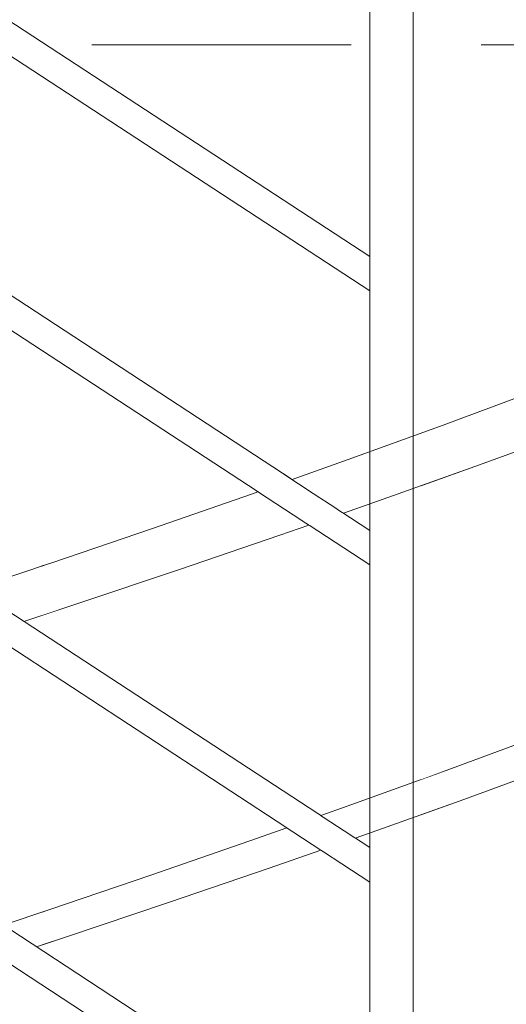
# Model space of a CAD drawing. Header units: centimetres. Extents: x 13236 to 130629, y -361 to 3059.
# Tile 59 of 71: x 77063 to 77097, y 842 to 910. Entities that reach past the tile are written whole.
import ezdxf

# ---------------------------------------------------------------- set-up
doc = ezdxf.new("R2010")
doc.units = ezdxf.units.CM
doc.header["$MEASUREMENT"] = 0
doc.linetypes.add('Przerywana gęsta', pattern=[13.5, 9, -4.5])
doc.linetypes.add('Wipeout_Contour', pattern=[100, 0, -100])
for name, color, linetype, lineweight in [('0_Nr_pióra__103', 7, 'Continuous', 5), ('0_Nr_pióra__7', 7, 'Continuous', 20), ('inw_ściany zewnętrzne_Nr_pióra__61', 251, 'Continuous', 13)]:
    doc.layers.add(name, color=color, linetype=linetype, lineweight=lineweight)
doc.layers.add('inw_schody zewnętrzne', color=7, linetype='Continuous')

msp = doc.modelspace()

# ---------------------------------------------------------------- wipeouts: each hides what was drawn before it
at = {"linetype": 'Wipeout_Contour', "ltscale": 231223.74597}
msp.add_wipeout([(77066.599, 869.527), (77067.459, 869.527), (77074.56, 871.911)], dxfattribs=at)
at = {"linetype": 'Wipeout_Contour', "ltscale": 231221.089387}
msp.add_wipeout([(77066.155, 846.431), (77066.728, 846.431), (77073.816, 848.815)], dxfattribs=at)
at = {"linetype": 'Wipeout_Contour', "ltscale": 1465001.615755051}
msp.add_wipeout([(77091.32, 908.309), (77091.32, 806.309), (77106.014, 806.309), (77106.014, 811.309), (77098.207, 811.309), (77098.207, 851.309), (77098.273, 852.696), (77098.469, 854.069), (77098.793, 855.416), (77099.244, 856.722), (77099.815, 857.974), (77100.501, 859.161), (77101.296, 860.271), (77102.192, 861.293), (77103.18, 862.216), (77104.25, 863.032), (77105.392, 863.732), (77106.014, 864.032), (77106.014, 908.309)], dxfattribs=at).dxf.layer = 'inw_schody zewnętrzne'

# ---------------------------------------------------------------- next in the draw order: wipeouts: each hides what was drawn before it
at = {"linetype": 'Wipeout_Contour', "ltscale": 308126.449673}
msp.add_wipeout([(76934.573, 908.793), (76936.362, 907.623), (77115.486, 1031.632), (77115.486, 1034.04)], dxfattribs=at)
at = {"linetype": 'Wipeout_Contour', "ltscale": 231229.120379}
msp.add_wipeout([(77066.599, 869.527), (77074.56, 871.911), (77073.562, 871.911)], dxfattribs=at)
at = {"linetype": 'Wipeout_Contour', "ltscale": 231226.710061}
msp.add_wipeout([(77066.155, 846.431), (77073.816, 848.815), (77073.15, 848.815)], dxfattribs=at)

# ---------------------------------------------------------------- next in the draw order: linework, layer by layer
at = {"layer": '0_Nr_pióra__103', "linetype": 'Continuous'}
for p, q in [((77087.771, 893.625), (77010.176, 944.36)), ((77087.771, 891.235), (77010.176, 941.97))]:
    msp.add_line(p, q, dxfattribs=at)

# ---------------------------------------------------------------- next in the draw order: wipeouts: each hides what was drawn before it
at = {"linetype": 'Wipeout_Contour', "ltscale": 231221.044759}
msp.add_wipeout([(77065.718, 872.383), (77066.599, 869.527), (77073.562, 871.911)], dxfattribs=at)
at = {"linetype": 'Wipeout_Contour', "ltscale": 231219.290735}
msp.add_wipeout([(77065.568, 848.335), (77066.155, 846.431), (77073.15, 848.815)], dxfattribs=at)

# ---------------------------------------------------------------- next in the draw order: wipeouts: each hides what was drawn before it
at = {"linetype": 'Wipeout_Contour', "ltscale": 231226.415152}
msp.add_wipeout([(77065.718, 872.383), (77073.562, 871.911), (77072.695, 874.767)], dxfattribs=at)
at = {"linetype": 'Wipeout_Contour', "ltscale": 231212.623866}
msp.add_wipeout([(77067.459, 869.527), (77064.986, 868.783), (77064.986, 868.709)], dxfattribs=at)
at = {"linetype": 'Wipeout_Contour', "ltscale": 231224.902166}
msp.add_wipeout([(77065.568, 848.335), (77073.15, 848.815), (77072.573, 850.719)], dxfattribs=at)
at = {"linetype": 'Wipeout_Contour', "ltscale": 231211.127487}
msp.add_wipeout([(77066.728, 846.431), (77064.986, 845.889), (77064.986, 845.853)], dxfattribs=at)

# ---------------------------------------------------------------- next in the draw order: wipeouts: each hides what was drawn before it
at = {"linetype": 'Wipeout_Contour', "ltscale": 231244.851302}
msp.add_wipeout([(77073.562, 871.911), (77074.56, 871.911), (77081.539, 874.295)], dxfattribs=at)
at = {"linetype": 'Wipeout_Contour', "ltscale": 308283.986311}
msp.add_wipeout([(77064.986, 868.983), (77064.986, 868.783), (77067.459, 869.527), (77066.599, 869.527)], dxfattribs=at)
at = {"linetype": 'Wipeout_Contour', "ltscale": 231242.203765}
msp.add_wipeout([(77073.15, 848.815), (77073.816, 848.815), (77080.782, 851.198)], dxfattribs=at)
at = {"linetype": 'Wipeout_Contour', "ltscale": 308281.76957}
msp.add_wipeout([(77064.986, 846.038), (77064.986, 845.889), (77066.728, 846.431), (77066.155, 846.431)], dxfattribs=at)

# ---------------------------------------------------------------- next in the draw order: wipeouts: each hides what was drawn before it
at = {"linetype": 'Wipeout_Contour', "ltscale": 231249.999924}
msp.add_wipeout([(77080.403, 874.295), (77073.562, 871.911), (77081.539, 874.295)], dxfattribs=at)
at = {"linetype": 'Wipeout_Contour', "ltscale": 231211.785319}
msp.add_wipeout([(77064.986, 869.623), (77064.986, 868.983), (77066.599, 869.527)], dxfattribs=at)
at = {"linetype": 'Wipeout_Contour', "ltscale": 231247.636549}
msp.add_wipeout([(77073.15, 848.815), (77080.782, 851.198), (77080.026, 851.198)], dxfattribs=at)
at = {"linetype": 'Wipeout_Contour', "ltscale": 231210.569798}
msp.add_wipeout([(77066.155, 846.431), (77064.986, 846.358), (77064.986, 846.038)], dxfattribs=at)

# ---------------------------------------------------------------- next in the draw order: wipeouts: each hides what was drawn before it
at = {"linetype": 'Wipeout_Contour', "ltscale": 231241.905533}
msp.add_wipeout([(77080.403, 874.295), (77072.695, 874.767), (77073.562, 871.911)], dxfattribs=at)
at = {"linetype": 'Wipeout_Contour', "ltscale": 308282.518177}
msp.add_wipeout([(77064.986, 869.623), (77066.599, 869.527), (77065.718, 872.383), (77064.986, 872.136)], dxfattribs=at)
at = {"linetype": 'Wipeout_Contour', "ltscale": 231240.243039}
msp.add_wipeout([(77072.573, 850.719), (77073.15, 848.815), (77080.026, 851.198)], dxfattribs=at)
at = {"linetype": 'Wipeout_Contour', "ltscale": 308280.828055}
msp.add_wipeout([(77064.986, 848.139), (77064.986, 846.358), (77066.155, 846.431), (77065.568, 848.335)], dxfattribs=at)

# ---------------------------------------------------------------- next in the draw order: linework, layer by layer
at = {"layer": '0_Nr_pióra__103', "linetype": 'Continuous'}
for p, q in [((77060.329, 870.568), (77065.338, 872.255)), ((77064.986, 872.136), (77065.718, 872.383)), ((77067.459, 869.527), (77074.56, 871.911)), ((77063.781, 868.311), (77067.459, 869.527)), ((77062.341, 847.252), (77065.568, 848.335)), ((77066.728, 846.431), (77073.816, 848.815)), ((77064.65, 845.742), (77066.728, 846.431))]:
    msp.add_line(p, q, dxfattribs=at)

# ---------------------------------------------------------------- next in the draw order: wipeouts: each hides what was drawn before it
at = {"linetype": 'Wipeout_Contour', "ltscale": 231247.171011}
msp.add_wipeout([(77079.553, 877.15), (77072.695, 874.767), (77080.403, 874.295)], dxfattribs=at)
at = {"linetype": 'Wipeout_Contour', "ltscale": 231245.745165}
msp.add_wipeout([(77079.459, 853.102), (77072.573, 850.719), (77080.026, 851.198)], dxfattribs=at)

# ---------------------------------------------------------------- next in the draw order: linework, layer by layer
at = {"layer": '0_Nr_pióra__103', "linetype": 'Continuous'}
for p, q in [((77065.718, 872.383), (77072.695, 874.767)), ((77065.568, 848.335), (77072.573, 850.719))]:
    msp.add_line(p, q, dxfattribs=at)

# ---------------------------------------------------------------- next in the draw order: wipeouts: each hides what was drawn before it
at = {"linetype": 'Wipeout_Contour', "ltscale": 231265.572567}
msp.add_wipeout([(77088.377, 876.678), (77080.403, 874.295), (77081.539, 874.295)], dxfattribs=at)
at = {"linetype": 'Wipeout_Contour', "ltscale": 231262.93846}
msp.add_wipeout([(77087.611, 853.582), (77080.026, 851.198), (77080.782, 851.198)], dxfattribs=at)

# ---------------------------------------------------------------- next in the draw order: wipeouts: each hides what was drawn before it
at = {"linetype": 'Wipeout_Contour', "ltscale": 231270.481487}
msp.add_wipeout([(77080.403, 874.295), (77088.377, 876.678), (77087.108, 876.678)], dxfattribs=at)
at = {"linetype": 'Wipeout_Contour', "ltscale": 231268.168868}
msp.add_wipeout([(77080.026, 851.198), (77087.611, 853.582), (77086.764, 853.582)], dxfattribs=at)

# ---------------------------------------------------------------- next in the draw order: wipeouts: each hides what was drawn before it
at = {"linetype": 'Wipeout_Contour', "ltscale": 231262.389326}
msp.add_wipeout([(77079.553, 877.15), (77080.403, 874.295), (77087.108, 876.678)], dxfattribs=at)
at = {"linetype": 'Wipeout_Contour', "ltscale": 231260.820525}
msp.add_wipeout([(77079.459, 853.102), (77080.026, 851.198), (77086.764, 853.582)], dxfattribs=at)

# ---------------------------------------------------------------- next in the draw order: linework, layer by layer
at = {"layer": '0_Nr_pióra__103', "linetype": 'Continuous'}
for p, q in [((77081.539, 874.295), (77083.549, 874.995)), ((77074.56, 871.911), (77081.539, 874.295)), ((77080.782, 851.198), (77084.378, 852.454)), ((77073.816, 848.815), (77080.782, 851.198))]:
    msp.add_line(p, q, dxfattribs=at)

# ---------------------------------------------------------------- next in the draw order: wipeouts: each hides what was drawn before it
at = {"linetype": 'Wipeout_Contour', "ltscale": 231267.535677}
msp.add_wipeout([(77079.553, 877.15), (77087.108, 876.678), (77086.275, 879.534)], dxfattribs=at)
at = {"linetype": 'Wipeout_Contour', "ltscale": 231266.198381}
msp.add_wipeout([(77079.459, 853.102), (77086.764, 853.582), (77086.209, 855.486)], dxfattribs=at)

# ---------------------------------------------------------------- next in the draw order: linework, layer by layer
at = {"layer": '0_Nr_pióra__103', "linetype": 'Continuous'}
for p, q in [((77082.377, 878.152), (77009.933, 925.519)), ((77072.695, 874.767), (77079.553, 877.15)), ((77079.553, 877.15), (77080.007, 877.311)), ((77079.459, 853.102), (77082.009, 854.003)), ((77072.573, 850.719), (77079.459, 853.102))]:
    msp.add_line(p, q, dxfattribs=at)

# ---------------------------------------------------------------- next in the draw order: wipeouts: each hides what was drawn before it
at = {"linetype": 'Wipeout_Contour', "ltscale": 231285.860669}
msp.add_wipeout([(77087.108, 876.678), (77088.377, 876.678), (77095.06, 879.062)], dxfattribs=at)
at = {"linetype": 'Wipeout_Contour', "ltscale": 231283.244368}
msp.add_wipeout([(77086.764, 853.582), (77087.611, 853.582), (77094.284, 855.966)], dxfattribs=at)

# ---------------------------------------------------------------- next in the draw order: wipeouts: each hides what was drawn before it
at = {"linetype": 'Wipeout_Contour', "ltscale": 231290.516783}
msp.add_wipeout([(77087.108, 876.678), (77095.06, 879.062), (77093.659, 879.062)], dxfattribs=at)
at = {"linetype": 'Wipeout_Contour', "ltscale": 231288.25858}
msp.add_wipeout([(77086.764, 853.582), (77094.284, 855.966), (77093.351, 855.966)], dxfattribs=at)

# ---------------------------------------------------------------- next in the draw order: wipeouts: each hides what was drawn before it
at = {"linetype": 'Wipeout_Contour', "ltscale": 231282.447727}
msp.add_wipeout([(77086.275, 879.534), (77087.108, 876.678), (77093.659, 879.062)], dxfattribs=at)
at = {"linetype": 'Wipeout_Contour', "ltscale": 231280.974557}
msp.add_wipeout([(77086.209, 855.486), (77086.764, 853.582), (77093.351, 855.966)], dxfattribs=at)

# ---------------------------------------------------------------- next in the draw order: linework, layer by layer
at = {"layer": '0_Nr_pióra__103', "linetype": 'Continuous'}
for p, q in [((77087.771, 874.625), (77081.796, 878.531)), ((77085.933, 875.826), (77088.377, 876.678)), ((77086.76, 853.285), (77087.611, 853.582))]:
    msp.add_line(p, q, dxfattribs=at)

# ---------------------------------------------------------------- next in the draw order: wipeouts: each hides what was drawn before it
at = {"linetype": 'Wipeout_Contour', "ltscale": 231287.461022}
msp.add_wipeout([(77086.275, 879.534), (77093.659, 879.062), (77092.847, 881.918)], dxfattribs=at)
at = {"linetype": 'Wipeout_Contour', "ltscale": 231286.213471}
msp.add_wipeout([(77086.209, 855.486), (77093.351, 855.966), (77092.809, 857.87)], dxfattribs=at)

# ---------------------------------------------------------------- next in the draw order: linework, layer by layer
at = {"layer": '0_Nr_pióra__103', "linetype": 'Continuous'}
for p, q in [((77087.771, 872.235), (77010.176, 922.97)), ((77090.771, 805.468), (77090.771, 915.468)), ((77090.771, 805.468), (77090.771, 915.468)), ((77087.771, 808.625), (77087.771, 914.155)), ((77087.771, 808.625), (77087.771, 914.155)), ((77087.771, 852.625), (77010.176, 903.36)), ((77087.771, 850.235), (77010.176, 900.97)), ((77087.771, 830.625), (77010.176, 881.36)), ((77082.377, 878.152), (77086.275, 879.534)), ((77087.771, 828.235), (77010.176, 878.97)), ((77084.382, 854.841), (77086.209, 855.486))]:
    msp.add_line(p, q, dxfattribs=at)

# ---------------------------------------------------------------- next in the draw order: wipeouts: each hides what was drawn before it
at = {"linetype": 'Wipeout_Contour', "ltscale": 231305.667541}
msp.add_wipeout([(77093.659, 879.062), (77095.06, 879.062), (77101.57, 881.446)], dxfattribs=at)
at = {"linetype": 'Wipeout_Contour', "ltscale": 231303.073401}
msp.add_wipeout([(77093.351, 855.966), (77094.284, 855.966), (77100.788, 858.35)], dxfattribs=at)

# ---------------------------------------------------------------- next in the draw order: wipeouts: each hides what was drawn before it
at = {"linetype": 'Wipeout_Contour', "ltscale": 231310.05859}
msp.add_wipeout([(77100.042, 881.446), (77093.659, 879.062), (77101.57, 881.446)], dxfattribs=at)
at = {"linetype": 'Wipeout_Contour', "ltscale": 231307.858298}
msp.add_wipeout([(77099.769, 858.35), (77093.351, 855.966), (77100.788, 858.35)], dxfattribs=at)
at = {"linetype": 'Wipeout_Contour', "ltscale": 308105.332969}
msp.add_wipeout([(77013.664, 961.54), (77069.548, 922.839), (77028.18, 863.103), (76972.296, 901.804)], dxfattribs=at).dxf.layer = '0_Nr_pióra__7'

# ---------------------------------------------------------------- next in the draw order: linework, layer by layer
at = {"layer": 'inw_ściany zewnętrzne_Nr_pióra__61', "linetype": 'Przerywana gęsta', "ltscale": 2, "flags": 128}
msp.add_lwpolyline([(76933.486, 908.309), (77867.287, 908.309)], dxfattribs=at)

# ---------------------------------------------------------------- next in the draw order: wipeouts: each hides what was drawn before it
at = {"linetype": 'Wipeout_Contour', "ltscale": 231302.033333}
msp.add_wipeout([(77092.847, 881.918), (77093.659, 879.062), (77100.042, 881.446)], dxfattribs=at)
at = {"linetype": 'Wipeout_Contour', "ltscale": 231300.657501}
msp.add_wipeout([(77099.769, 858.35), (77092.809, 857.87), (77093.351, 855.966)], dxfattribs=at)

# ---------------------------------------------------------------- next in the draw order: linework, layer by layer
at = {"layer": '0_Nr_pióra__103', "linetype": 'Continuous'}
for p, q in [((77088.377, 876.678), (77095.06, 879.062)), ((77087.611, 853.582), (77094.284, 855.966))]:
    msp.add_line(p, q, dxfattribs=at)

# ---------------------------------------------------------------- next in the draw order: wipeouts: each hides what was drawn before it
at = {"linetype": 'Wipeout_Contour', "ltscale": 231306.899957}
msp.add_wipeout([(77099.251, 884.302), (77092.847, 881.918), (77100.042, 881.446)], dxfattribs=at)
at = {"linetype": 'Wipeout_Contour', "ltscale": 231305.743129}
msp.add_wipeout([(77092.809, 857.87), (77099.769, 858.35), (77099.242, 860.254)], dxfattribs=at)

# ---------------------------------------------------------------- next in the draw order: linework, layer by layer
at = {"layer": '0_Nr_pióra__103', "linetype": 'Continuous'}
for p, q in [((77092.847, 881.918), (77099.251, 884.302)), ((77086.275, 879.534), (77092.847, 881.918)), ((77095.06, 879.062), (77101.57, 881.446)), ((77092.809, 857.87), (77099.242, 860.254)), ((77086.209, 855.486), (77092.809, 857.87)), ((77094.284, 855.966), (77100.788, 858.35))]:
    msp.add_line(p, q, dxfattribs=at)

doc.saveas('drawing.dxf')
